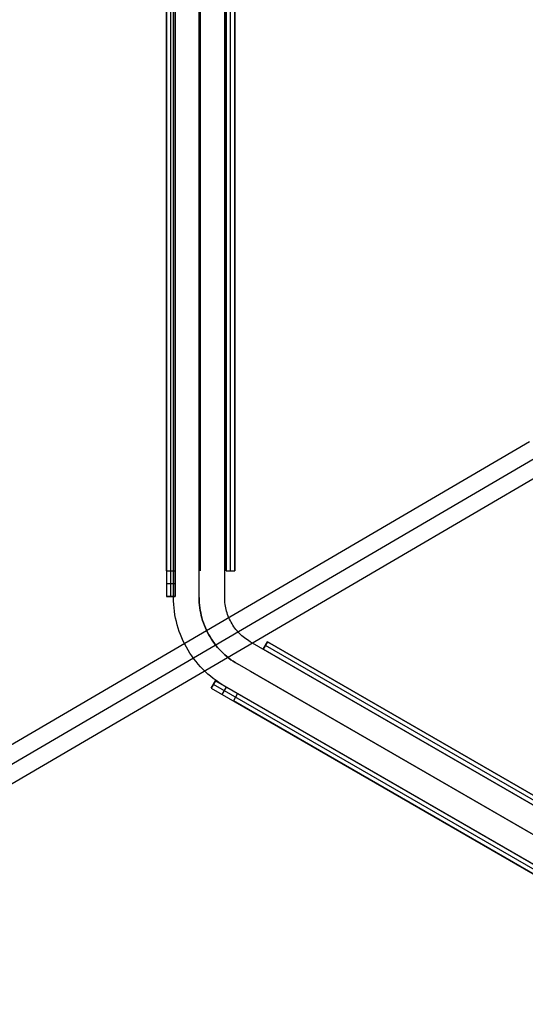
# Model space of a CAD drawing. Header units: millimetres. Extents: x -356 to 356, y -410 to 410.
# Tile 18 of 126: x -93 to -64, y -69 to -11. Entities that reach past the tile are written whole.
import ezdxf

# ---------------------------------------------------------------- set-up
doc = ezdxf.new("R2010")
doc.units = ezdxf.units.MM
doc.header["$MEASUREMENT"] = 0
doc.layers.add('1', color=7, linetype='Continuous')

msp = doc.modelspace()

# ---------------------------------------------------------------- linework, layer by layer
at = {"layer": '1', "color": 252}
for points in [[(-84.775, 45.743), (-84.775, -45.257)], [(-84.775, 45.743), (-84.775, -45.257)], [(-84.525, -45.257), (-84.525, 45.743)], [(-84.275, -45.257), (-84.275, 45.743)], [(-84.275, 45.743), (-84.275, -45.257)], [(-84.362, -45.317), (-84.362, 45.27)], [(-82.862, -45.317), (-82.862, 45.27)], [(-82.862, -45.317), (-82.862, 45.27)], [(-81.362, -45.317), (-81.362, 45.27)], [(-84.775, -43.757), (-84.775, 44.243)], [(-84.275, -43.757), (-84.275, 44.243)], [(-82.775, -43.757), (-82.775, 44.243)], [(-82.775, -43.757), (-82.775, 44.243)], [(-81.275, -43.757), (-81.275, 44.243)], [(-81.275, 44.243), (-81.275, -43.757)], [(-81.275, -43.757), (-81.275, 44.243)], [(-81.025, -43.757), (-81.025, 44.243)], [(-80.775, 44.243), (-80.775, -43.757)], [(-80.775, 44.243), (-80.775, -43.757)], [(-80.775, -43.757), (-80.775, 44.243)], [(-84.775, -43.757), (-84.275, -43.757)], [(-81.275, -43.757), (-80.775, -43.757)], [(-81.275, -43.757), (-80.775, -43.757)], [(-84.775, -44.507), (-84.275, -44.507)], [(-84.775, -45.257), (-84.275, -45.257)], [(-84.775, -45.257), (-84.275, -45.257)], [(-84.275, -45.257), (-84.775, -45.257)], [(-81.362, -50.513), (-81.536, -50.408), (-81.706, -50.298), (-81.873, -50.183), (-82.035, -50.061), (-82.193, -49.935), (-82.347, -49.802), (-82.496, -49.665), (-82.641, -49.523), (-82.78, -49.376), (-82.915, -49.225), (-83.044, -49.069), (-83.168, -48.909), (-83.287, -48.744), (-83.4, -48.576), (-83.507, -48.404), (-83.608, -48.228), (-83.704, -48.05), (-83.793, -47.868), (-83.876, -47.683), (-83.953, -47.495), (-84.023, -47.305), (-84.087, -47.113), (-84.145, -46.918), (-84.195, -46.722), (-84.24, -46.524), (-84.277, -46.325), (-84.308, -46.125), (-84.332, -45.924), (-84.349, -45.722), (-84.359, -45.519), (-84.362, -45.317)], [(-80.612, -49.214), (-80.743, -49.136), (-80.87, -49.053), (-80.995, -48.966), (-81.117, -48.875), (-81.235, -48.78), (-81.351, -48.681), (-81.463, -48.578), (-81.571, -48.472), (-81.676, -48.361), (-81.777, -48.248), (-81.874, -48.131), (-81.967, -48.011), (-82.056, -47.887), (-82.141, -47.761), (-82.221, -47.632), (-82.297, -47.5), (-82.368, -47.366), (-82.435, -47.23), (-82.498, -47.091), (-82.555, -46.951), (-82.608, -46.808), (-82.656, -46.664), (-82.699, -46.518), (-82.737, -46.371), (-82.77, -46.222), (-82.798, -46.073), (-82.821, -45.923), (-82.839, -45.772), (-82.852, -45.62), (-82.86, -45.469), (-82.862, -45.317)], [(-80.612, -49.214), (-80.743, -49.136), (-80.87, -49.053), (-80.995, -48.966), (-81.117, -48.875), (-81.235, -48.78), (-81.351, -48.681), (-81.463, -48.578), (-81.571, -48.472), (-81.676, -48.361), (-81.777, -48.248), (-81.874, -48.131), (-81.967, -48.011), (-82.056, -47.887), (-82.141, -47.761), (-82.221, -47.632), (-82.297, -47.5), (-82.368, -47.366), (-82.435, -47.23), (-82.498, -47.091), (-82.555, -46.951), (-82.608, -46.808), (-82.656, -46.664), (-82.699, -46.518), (-82.737, -46.371), (-82.77, -46.222), (-82.798, -46.073), (-82.821, -45.923), (-82.839, -45.772), (-82.852, -45.62), (-82.86, -45.469), (-82.862, -45.317)], [(-79.862, -47.915), (-79.949, -47.863), (-80.034, -47.807), (-80.118, -47.75), (-80.199, -47.689), (-80.278, -47.626), (-80.355, -47.56), (-80.429, -47.491), (-80.502, -47.42), (-80.571, -47.346), (-80.639, -47.271), (-80.703, -47.193), (-80.765, -47.113), (-80.825, -47.03), (-80.881, -46.946), (-80.935, -46.86), (-80.985, -46.773), (-81.033, -46.683), (-81.078, -46.592), (-81.119, -46.5), (-81.158, -46.406), (-81.193, -46.311), (-81.225, -46.215), (-81.253, -46.118), (-81.279, -46.019), (-81.301, -45.921), (-81.32, -45.821), (-81.335, -45.721), (-81.347, -45.62), (-81.356, -45.519), (-81.361, -45.418), (-81.362, -45.317)], [(-1.412, -93.208), (-79.862, -47.915)], [(-79.105, -48.352), (-78.855, -47.919)], [(-78.855, -47.919), (-79.105, -48.352)], [(-2.894, -92.352), (-79.105, -48.352)], [(-79.105, -48.352), (-2.894, -92.352)], [(-2.894, -92.352), (-79.105, -48.352)], [(-2.769, -92.136), (-78.98, -48.136)], [(-78.855, -47.919), (-2.644, -91.919)], [(-2.644, -91.919), (-78.855, -47.919)], [(-2.644, -91.919), (-78.855, -47.919)], [(-2.644, -91.919), (-78.855, -47.919)], [(-2.162, -94.507), (-80.612, -49.214)], [(-2.162, -94.507), (-80.612, -49.214)], [(-81.904, -50.2), (-82.154, -50.633)], [(-82.154, -50.633), (-81.904, -50.2)], [(-82.154, -50.633), (-81.904, -50.2)], [(-3.095, -95.7), (-81.904, -50.2)], [(-81.904, -50.2), (-3.095, -95.7)], [(-3.644, -93.651), (-79.855, -49.651)], [(-3.644, -93.651), (-79.855, -49.651)], [(-82.154, -50.633), (-3.345, -96.133)], [(-82.154, -50.633), (-3.345, -96.133)], [(-3.22, -95.917), (-82.029, -50.417)], [(-81.504, -51.008), (-81.254, -50.575)], [(-2.912, -95.806), (-81.362, -50.513)], [(-80.605, -50.95), (-80.855, -51.383)], [(-4.394, -94.95), (-80.605, -50.95)], [(-4.644, -95.383), (-80.855, -51.383)]]:
    msp.add_lwpolyline(points, dxfattribs=at)
at = {"layer": '1', "color": 252, "extrusion": (-0.116707, -0.06831, 0.990814)}
for points in [[(-0.871, -455.333), (-0.871, -73.759)], [(0.129, -455.333), (0.129, -73.759)], [(0.129, -455.333), (0.129, -73.759)], [(1.129, -455.333), (1.129, -73.759)]]:
    msp.add_lwpolyline(points, dxfattribs=at)
at = {"layer": '1', "color": 252, "extrusion": (-0.313795, 0.91351, 0.258907)}
for points in [[(58.176, -508.375), (92.516, -482.493)], [(58.778, -509.174), (93.118, -483.291)], [(57.575, -507.576), (91.914, -481.694)], [(58.176, -508.375), (92.516, -482.493)]]:
    msp.add_lwpolyline(points, dxfattribs=at)
at = {"layer": '1', "color": 252, "extrusion": (0.704628, 0.406817, -0.581376)}
for points in [[(-2.009, -466.899), (-2.042, -466.909), (-2.075, -466.919), (-2.109, -466.927), (-2.143, -466.934), (-2.177, -466.94), (-2.212, -466.944), (-2.246, -466.948), (-2.281, -466.95), (-2.316, -466.951), (-2.35, -466.951), (-2.385, -466.949), (-2.42, -466.946), (-2.454, -466.943), (-2.488, -466.938), (-2.523, -466.931), (-2.557, -466.924), (-2.59, -466.916), (-2.623, -466.906), (-2.656, -466.895), (-2.689, -466.883), (-2.721, -466.87), (-2.753, -466.856), (-2.784, -466.84), (-2.815, -466.824), (-2.845, -466.806), (-2.874, -466.788), (-2.903, -466.768), (-2.931, -466.748), (-2.958, -466.727), (-2.985, -466.704), (-3.01, -466.681), (-3.035, -466.657), (-3.059, -466.632), (-3.083, -466.606), (-3.105, -466.579), (-3.126, -466.552), (-3.147, -466.524), (-3.166, -466.495), (-3.184, -466.466), (-3.202, -466.436), (-3.218, -466.405), (-3.233, -466.374), (-3.247, -466.342), (-3.26, -466.31), (-3.272, -466.277), (-3.283, -466.244), (-3.293, -466.211), (-3.301, -466.177), (-3.308, -466.143), (-3.314, -466.109), (-3.319, -466.075), (-3.323, -466.04), (-3.326, -466.006), (-3.327, -465.971), (-3.327, -465.936), (-3.326, -465.901), (-3.323, -465.867), (-3.32, -465.832), (-3.315, -465.798), (-3.309, -465.764), (-3.302, -465.73), (-3.294, -465.696), (-3.285, -465.663), (-3.274, -465.63), (-3.262, -465.597), (-3.249, -465.565), (-3.235, -465.533), (-3.22, -465.502), (-3.204, -465.471), (-3.187, -465.441), (-3.169, -465.411), (-3.15, -465.382), (-3.129, -465.354), (-3.108, -465.327), (-3.086, -465.3), (-3.063, -465.274), (-3.039, -465.249), (-3.014, -465.224), (-2.989, -465.201), (-2.962, -465.178), (-2.935, -465.157), (-2.907, -465.136), (-2.879, -465.117), (-2.849, -465.098), (-2.819, -465.08), (-2.789, -465.064), (-2.758, -465.048), (-2.726, -465.034), (-2.694, -465.021), (-2.662, -465.008), (-2.629, -464.997), (-2.595, -464.987), (-2.562, -464.979), (-2.528, -464.971), (-2.494, -464.965), (-2.46, -464.96), (-2.425, -464.956), (-2.39, -464.953), (-2.356, -464.951), (-2.321, -464.951), (-2.286, -464.952), (-2.252, -464.954), (-2.217, -464.957), (-2.183, -464.961), (-2.148, -464.967), (-2.114, -464.974), (-2.081, -464.982), (-2.047, -464.991), (-2.014, -465.001), (-1.981, -465.012), (-1.949, -465.025), (-1.917, -465.039), (-1.886, -465.053), (-1.855, -465.069), (-1.824, -465.086), (-1.795, -465.104), (-1.766, -465.123), (-1.737, -465.143), (-1.71, -465.164), (-1.683, -465.186), (-1.656, -465.209), (-1.631, -465.233), (-1.607, -465.257), (-1.583, -465.283), (-1.56, -465.309), (-1.538, -465.336), (-1.518, -465.364), (-1.498, -465.392), (-1.479, -465.421), (-1.461, -465.451), (-1.444, -465.481), (-1.428, -465.512), (-1.414, -465.544), (-1.4, -465.576), (-1.388, -465.608), (-1.376, -465.641), (-1.366, -465.674), (-1.357, -465.708), (-1.349, -465.741), (-1.343, -465.775), (-1.337, -465.81), (-1.333, -465.844), (-1.33, -465.879), (-1.328, -465.913), (-1.327, -465.948), (-1.328, -465.983), (-1.329, -466.017), (-1.332, -466.052), (-1.336, -466.086), (-1.342, -466.121), (-1.348, -466.155), (-1.356, -466.189), (-1.365, -466.222), (-1.375, -466.256), (-1.386, -466.288), (-1.398, -466.321), (-1.411, -466.353), (-1.426, -466.384), (-1.442, -466.415), (-1.458, -466.446), (-1.476, -466.476), (-1.495, -466.505), (-1.514, -466.534), (-1.535, -466.561), (-1.557, -466.588), (-1.579, -466.615), (-1.603, -466.64), (-1.627, -466.665), (-1.652, -466.689), (-1.678, -466.712), (-1.705, -466.734), (-1.733, -466.755), (-1.761, -466.775), (-1.79, -466.794), (-1.82, -466.813), (-1.85, -466.83), (-1.881, -466.846), (-1.912, -466.861), (-1.944, -466.874), (-1.976, -466.887), (-2.009, -466.899)], [(-2.009, -466.899), (-1.976, -466.887), (-1.944, -466.874), (-1.912, -466.861), (-1.881, -466.846), (-1.85, -466.83), (-1.82, -466.813), (-1.791, -466.795), (-1.762, -466.776), (-1.733, -466.756), (-1.706, -466.734), (-1.679, -466.712), (-1.653, -466.69), (-1.628, -466.666), (-1.604, -466.641), (-1.58, -466.616), (-1.558, -466.589), (-1.536, -466.562), (-1.515, -466.535), (-1.495, -466.506), (-1.477, -466.477), (-1.459, -466.447), (-1.442, -466.417), (-1.427, -466.386), (-1.412, -466.355), (-1.399, -466.323), (-1.386, -466.29), (-1.375, -466.257), (-1.365, -466.224), (-1.356, -466.191), (-1.349, -466.157), (-1.342, -466.123), (-1.337, -466.089), (-1.332, -466.055), (-1.329, -466.02), (-1.328, -465.985), (-1.327, -465.951), (-1.328, -465.916), (-1.329, -465.882), (-1.332, -465.847), (-1.337, -465.813), (-1.342, -465.778), (-1.349, -465.744), (-1.356, -465.711), (-1.365, -465.677), (-1.375, -465.644), (-1.386, -465.611), (-1.399, -465.579), (-1.412, -465.547), (-1.427, -465.516), (-1.442, -465.485), (-1.459, -465.454), (-1.477, -465.425), (-1.495, -465.395), (-1.515, -465.367), (-1.536, -465.339), (-1.558, -465.312), (-1.58, -465.286), (-1.604, -465.26), (-1.628, -465.236), (-1.653, -465.212), (-1.679, -465.189), (-1.706, -465.167), (-1.733, -465.146), (-1.762, -465.126), (-1.791, -465.107), (-1.82, -465.089), (-1.85, -465.072), (-1.881, -465.056), (-1.912, -465.041), (-1.944, -465.027), (-1.976, -465.014), (-2.009, -465.003)], [(-2.009, -465.003), (-2.03, -464.996), (-2.051, -464.99), (-2.073, -464.984), (-2.095, -464.978), (-2.118, -464.973), (-2.14, -464.968), (-2.163, -464.964), (-2.187, -464.961), (-2.21, -464.958), (-2.234, -464.955), (-2.258, -464.953), (-2.282, -464.952), (-2.306, -464.951), (-2.331, -464.951), (-2.355, -464.951), (-2.38, -464.952), (-2.405, -464.954), (-2.43, -464.956), (-2.455, -464.959), (-2.48, -464.963), (-2.505, -464.967), (-2.53, -464.972), (-2.555, -464.977), (-2.579, -464.983), (-2.604, -464.99), (-2.629, -464.997), (-2.653, -465.005), (-2.678, -465.014), (-2.702, -465.024), (-2.725, -465.034), (-2.749, -465.044), (-2.772, -465.055), (-2.795, -465.067), (-2.818, -465.08), (-2.84, -465.093), (-2.862, -465.106), (-2.884, -465.12), (-2.905, -465.135), (-2.926, -465.15), (-2.946, -465.166), (-2.966, -465.182), (-2.986, -465.198), (-3.005, -465.215), (-3.023, -465.233), (-3.041, -465.25), (-3.058, -465.269), (-3.075, -465.287), (-3.091, -465.306), (-3.107, -465.325), (-3.122, -465.344), (-3.137, -465.364), (-3.151, -465.384), (-3.164, -465.404), (-3.177, -465.424), (-3.19, -465.445), (-3.201, -465.465), (-3.212, -465.486), (-3.223, -465.507), (-3.233, -465.528), (-3.243, -465.549), (-3.252, -465.57), (-3.26, -465.591), (-3.268, -465.612), (-3.275, -465.633), (-3.282, -465.654), (-3.288, -465.675), (-3.294, -465.697), (-3.3, -465.719), (-3.305, -465.741), (-3.309, -465.764), (-3.314, -465.787), (-3.317, -465.81), (-3.32, -465.834), (-3.323, -465.858), (-3.325, -465.882), (-3.326, -465.906), (-3.327, -465.93), (-3.327, -465.955), (-3.327, -465.979), (-3.326, -466.004), (-3.324, -466.029), (-3.322, -466.054), (-3.319, -466.079), (-3.315, -466.104), (-3.311, -466.129), (-3.306, -466.153), (-3.301, -466.178), (-3.295, -466.203), (-3.288, -466.228), (-3.28, -466.253), (-3.272, -466.277), (-3.264, -466.301), (-3.254, -466.325), (-3.244, -466.349), (-3.234, -466.373), (-3.222, -466.396), (-3.211, -466.419), (-3.198, -466.442), (-3.185, -466.464), (-3.172, -466.486), (-3.158, -466.508), (-3.143, -466.529), (-3.128, -466.55), (-3.112, -466.57), (-3.096, -466.59), (-3.079, -466.609), (-3.062, -466.628), (-3.045, -466.647), (-3.027, -466.665), (-3.009, -466.682), (-2.991, -466.699), (-2.972, -466.715), (-2.953, -466.731), (-2.933, -466.746), (-2.914, -466.761), (-2.894, -466.775), (-2.874, -466.788), (-2.853, -466.801), (-2.833, -466.813), (-2.812, -466.825), (-2.792, -466.836), (-2.771, -466.847), (-2.75, -466.857), (-2.729, -466.866), (-2.708, -466.875), (-2.687, -466.884), (-2.666, -466.892), (-2.645, -466.899)], [(-2.645, -466.899), (-2.628, -466.905), (-2.61, -466.91), (-2.592, -466.915), (-2.574, -466.92), (-2.555, -466.924), (-2.536, -466.929), (-2.517, -466.932), (-2.498, -466.936), (-2.479, -466.939), (-2.46, -466.942), (-2.44, -466.944), (-2.42, -466.946), (-2.4, -466.948), (-2.38, -466.949), (-2.36, -466.95), (-2.34, -466.951), (-2.319, -466.951), (-2.299, -466.95), (-2.278, -466.95), (-2.257, -466.948), (-2.237, -466.947), (-2.216, -466.945), (-2.195, -466.942), (-2.174, -466.939), (-2.153, -466.936), (-2.133, -466.932), (-2.112, -466.927), (-2.091, -466.923), (-2.07, -466.917), (-2.05, -466.912), (-2.029, -466.905), (-2.009, -466.899)]]:
    msp.add_lwpolyline(points, dxfattribs=at)
at = {"layer": '1', "color": 252, "extrusion": (1, 0, 0)}
for points in [[(-45.257, -506.5), (-43.757, -505)], [(-43.757, -505), (-45.257, -506.5)], [(-45.257, -506.5), (-43.757, -505)], [(-43.757, -503), (-43.757, -503.5)], [(-43.757, -505), (-43.757, -510)], [(-43.757, -510), (-43.757, -505)], [(-45.257, -578.5), (-45.257, -506.5)], [(-45.257, -506.5), (-45.257, -578.5)], [(-45.257, -506.5), (-45.257, -578.5)], [(-48.352, -505), (-48.352, -510)], [(-47.919, -510), (-47.919, -505)], [(-50.2, -578.5), (-50.2, -506.5)], [(-49.651, -503.5), (-49.651, -503)], [(-50.633, -506.5), (-50.633, -578.5)], [(-50.417, -578.5), (-50.417, -506.5)]]:
    msp.add_lwpolyline(points, dxfattribs=at)
at = {"layer": '1', "color": 252, "extrusion": (0, 1, 0)}
for points in [[(80.775, -505), (80.775, -504.956), (80.777, -504.911), (80.779, -504.866), (80.783, -504.82), (80.787, -504.775), (80.793, -504.729), (80.8, -504.682), (80.808, -504.636), (80.817, -504.59), (80.828, -504.543), (80.839, -504.496), (80.852, -504.45), (80.866, -504.403), (80.881, -504.357), (80.898, -504.31), (80.915, -504.264), (80.934, -504.218), (80.954, -504.172), (80.976, -504.127), (80.998, -504.081), (81.022, -504.037), (81.047, -503.992), (81.073, -503.949), (81.101, -503.906), (81.129, -503.863), (81.159, -503.821), (81.19, -503.78), (81.222, -503.739), (81.255, -503.7), (81.289, -503.661), (81.324, -503.623), (81.361, -503.586), (81.398, -503.55), (81.436, -503.515), (81.474, -503.48), (81.514, -503.447), (81.555, -503.415), (81.596, -503.384), (81.638, -503.355), (81.68, -503.326), (81.724, -503.299), (81.767, -503.272), (81.811, -503.247), (81.856, -503.223), (81.901, -503.201), (81.947, -503.179), (81.993, -503.159), (82.039, -503.14), (82.085, -503.123), (82.131, -503.106), (82.178, -503.091), (82.224, -503.077), (82.271, -503.064), (82.318, -503.053), (82.364, -503.043), (82.411, -503.033), (82.457, -503.025), (82.503, -503.018), (82.549, -503.013), (82.595, -503.008), (82.64, -503.005), (82.686, -503.002), (82.73, -503), (82.775, -503), (82.819, -503), (82.864, -503.002), (82.909, -503.005), (82.954, -503.008), (83, -503.013), (83.046, -503.018), (83.092, -503.025), (83.139, -503.033), (83.185, -503.043), (83.232, -503.053), (83.278, -503.064), (83.325, -503.077), (83.372, -503.091), (83.418, -503.106), (83.465, -503.123), (83.511, -503.14), (83.557, -503.159), (83.603, -503.179), (83.648, -503.201), (83.693, -503.223), (83.738, -503.247), (83.782, -503.272), (83.826, -503.299), (83.869, -503.326), (83.912, -503.355), (83.954, -503.384), (83.995, -503.415), (84.035, -503.447), (84.075, -503.48), (84.114, -503.515), (84.152, -503.55), (84.189, -503.586), (84.225, -503.623), (84.26, -503.661), (84.294, -503.7), (84.327, -503.739), (84.359, -503.78), (84.39, -503.821), (84.42, -503.863), (84.449, -503.906), (84.476, -503.949), (84.502, -503.992), (84.527, -504.037), (84.551, -504.081), (84.574, -504.127), (84.595, -504.172), (84.615, -504.218), (84.634, -504.264), (84.652, -504.31), (84.668, -504.357), (84.684, -504.403), (84.698, -504.45), (84.71, -504.496), (84.722, -504.543), (84.732, -504.59), (84.741, -504.636), (84.749, -504.682), (84.756, -504.729), (84.762, -504.775), (84.767, -504.82), (84.77, -504.866), (84.773, -504.911), (84.774, -504.956), (84.775, -505)], [(84.275, -505), (84.274, -504.967), (84.273, -504.933), (84.271, -504.899), (84.269, -504.865), (84.265, -504.831), (84.261, -504.796), (84.256, -504.762), (84.25, -504.727), (84.243, -504.692), (84.235, -504.657), (84.226, -504.622), (84.217, -504.587), (84.206, -504.552), (84.195, -504.517), (84.183, -504.483), (84.169, -504.448), (84.155, -504.413), (84.14, -504.379), (84.124, -504.345), (84.107, -504.311), (84.089, -504.278), (84.071, -504.244), (84.051, -504.212), (84.03, -504.179), (84.009, -504.147), (83.986, -504.116), (83.963, -504.085), (83.939, -504.055), (83.914, -504.025), (83.889, -503.996), (83.863, -503.967), (83.835, -503.939), (83.808, -503.912), (83.779, -503.886), (83.75, -503.86), (83.72, -503.835), (83.69, -503.811), (83.659, -503.788), (83.627, -503.766), (83.596, -503.745), (83.563, -503.724), (83.53, -503.704), (83.497, -503.685), (83.464, -503.668), (83.43, -503.651), (83.396, -503.635), (83.361, -503.619), (83.327, -503.605), (83.292, -503.592), (83.257, -503.58), (83.222, -503.568), (83.187, -503.558), (83.152, -503.548), (83.118, -503.54), (83.083, -503.532), (83.048, -503.525), (83.013, -503.519), (82.978, -503.514), (82.944, -503.51), (82.91, -503.506), (82.875, -503.503), (82.842, -503.501), (82.808, -503.5), (82.775, -503.5), (82.741, -503.5), (82.708, -503.501), (82.674, -503.503), (82.64, -503.506), (82.606, -503.51), (82.571, -503.514), (82.537, -503.519), (82.502, -503.525), (82.467, -503.532), (82.432, -503.54), (82.397, -503.548), (82.362, -503.558), (82.327, -503.568), (82.292, -503.58), (82.257, -503.592), (82.223, -503.605), (82.188, -503.619), (82.154, -503.635), (82.12, -503.651), (82.086, -503.668), (82.052, -503.685), (82.019, -503.704), (81.986, -503.724), (81.954, -503.745), (81.922, -503.766), (81.891, -503.788), (81.86, -503.811), (81.829, -503.835), (81.8, -503.86), (81.77, -503.886), (81.742, -503.912), (81.714, -503.939), (81.687, -503.967), (81.661, -503.996), (81.635, -504.025), (81.61, -504.055), (81.586, -504.085), (81.563, -504.116), (81.541, -504.147), (81.519, -504.179), (81.499, -504.212), (81.479, -504.244), (81.46, -504.278), (81.442, -504.311), (81.425, -504.345), (81.409, -504.379), (81.394, -504.413), (81.38, -504.448), (81.367, -504.483), (81.355, -504.517), (81.343, -504.552), (81.333, -504.587), (81.323, -504.622), (81.314, -504.657), (81.307, -504.692), (81.3, -504.727), (81.294, -504.762), (81.289, -504.796), (81.284, -504.831), (81.281, -504.865), (81.278, -504.899), (81.276, -504.933), (81.275, -504.967), (81.275, -505)], [(84.362, -505), (84.361, -504.948), (84.359, -504.897), (84.354, -504.845), (84.348, -504.794), (84.34, -504.742), (84.33, -504.692), (84.319, -504.641), (84.306, -504.591), (84.291, -504.541), (84.274, -504.492), (84.256, -504.444), (84.235, -504.396), (84.214, -504.349), (84.191, -504.303), (84.166, -504.257), (84.139, -504.213), (84.111, -504.169), (84.082, -504.127), (84.051, -504.085), (84.019, -504.045), (83.985, -504.005), (83.95, -503.967), (83.914, -503.93), (83.876, -503.895), (83.838, -503.86), (83.798, -503.827), (83.757, -503.796), (83.714, -503.766), (83.671, -503.737), (83.627, -503.71), (83.582, -503.684), (83.536, -503.66), (83.49, -503.638), (83.442, -503.617), (83.394, -503.597), (83.346, -503.58), (83.296, -503.564), (83.246, -503.55), (83.196, -503.538), (83.145, -503.527), (83.094, -503.518), (83.043, -503.511), (82.992, -503.506), (82.94, -503.502), (82.888, -503.5), (82.836, -503.5), (82.785, -503.502), (82.733, -503.506), (82.682, -503.511), (82.63, -503.518), (82.579, -503.527), (82.529, -503.538), (82.478, -503.55), (82.428, -503.564), (82.379, -503.58), (82.33, -503.597), (82.282, -503.617), (82.235, -503.638), (82.188, -503.66), (82.142, -503.684), (82.097, -503.71), (82.053, -503.737), (82.01, -503.766), (81.968, -503.796), (81.927, -503.827), (81.887, -503.86), (81.848, -503.895), (81.811, -503.93), (81.775, -503.967), (81.74, -504.005), (81.706, -504.045), (81.674, -504.085), (81.643, -504.127), (81.613, -504.169), (81.585, -504.213), (81.559, -504.257), (81.534, -504.303), (81.511, -504.349), (81.489, -504.396), (81.469, -504.444), (81.451, -504.492), (81.434, -504.541), (81.419, -504.591), (81.406, -504.641), (81.394, -504.692), (81.385, -504.742), (81.377, -504.794), (81.37, -504.845), (81.366, -504.897), (81.363, -504.948), (81.362, -505)], [(81.362, -505), (81.363, -505.052), (81.366, -505.103), (81.37, -505.155), (81.377, -505.206), (81.385, -505.258), (81.394, -505.308), (81.406, -505.359), (81.419, -505.409), (81.434, -505.459), (81.451, -505.508), (81.469, -505.556), (81.489, -505.604), (81.511, -505.651), (81.534, -505.697), (81.559, -505.743), (81.585, -505.787), (81.613, -505.831), (81.643, -505.873), (81.674, -505.915), (81.706, -505.955), (81.74, -505.995), (81.775, -506.033), (81.811, -506.07), (81.848, -506.105), (81.887, -506.14), (81.927, -506.173), (81.968, -506.204), (82.01, -506.234), (82.053, -506.263), (82.097, -506.29), (82.142, -506.316), (82.188, -506.34), (82.235, -506.362), (82.282, -506.383), (82.33, -506.403), (82.379, -506.42), (82.428, -506.436), (82.478, -506.45), (82.529, -506.462), (82.579, -506.473), (82.63, -506.482), (82.682, -506.489), (82.733, -506.494), (82.785, -506.498), (82.836, -506.5), (82.888, -506.5), (82.94, -506.498), (82.992, -506.494), (83.043, -506.489), (83.094, -506.482), (83.145, -506.473), (83.196, -506.462), (83.246, -506.45), (83.296, -506.436), (83.346, -506.42), (83.394, -506.403), (83.442, -506.383), (83.49, -506.362), (83.536, -506.34), (83.582, -506.316), (83.627, -506.29), (83.671, -506.263), (83.714, -506.234), (83.757, -506.204), (83.798, -506.173), (83.838, -506.14), (83.876, -506.105), (83.914, -506.07), (83.95, -506.033), (83.985, -505.995), (84.019, -505.955), (84.051, -505.915), (84.082, -505.873), (84.111, -505.831), (84.139, -505.787), (84.166, -505.743), (84.191, -505.697), (84.214, -505.651), (84.235, -505.604), (84.256, -505.556), (84.274, -505.508), (84.291, -505.459), (84.306, -505.409), (84.319, -505.359), (84.33, -505.308), (84.34, -505.258), (84.348, -505.206), (84.354, -505.155), (84.359, -505.103), (84.361, -505.052), (84.362, -505)]]:
    msp.add_lwpolyline(points, dxfattribs=at)
at = {"layer": '1', "color": 80}
msp.add_lwpolyline([(-82.862, -45.317), (-82.86, -45.469), (-82.852, -45.62), (-82.839, -45.772), (-82.821, -45.923), (-82.798, -46.073), (-82.77, -46.222), (-82.737, -46.371), (-82.699, -46.518), (-82.656, -46.664), (-82.608, -46.808), (-82.555, -46.951), (-82.498, -47.091), (-82.435, -47.23), (-82.368, -47.366), (-82.297, -47.5), (-82.221, -47.632), (-82.141, -47.761), (-82.056, -47.887), (-81.967, -48.011), (-81.874, -48.131), (-81.777, -48.248), (-81.676, -48.361), (-81.571, -48.472), (-81.463, -48.578), (-81.351, -48.681), (-81.235, -48.78), (-81.117, -48.875), (-80.995, -48.966), (-80.87, -49.053), (-80.743, -49.136), (-80.612, -49.214)], dxfattribs=at)
at = {"layer": '1', "color": 252, "extrusion": (-0.356471, 0.902376, 0.242168)}
for points in [[(93.347, -486.043), (135.379, -460.276)], [(93.869, -486.895), (135.902, -461.128)], [(92.824, -485.19), (134.857, -459.423)], [(93.347, -486.043), (135.379, -460.276)]]:
    msp.add_lwpolyline(points, dxfattribs=at)
at = {"layer": '1', "color": 252, "extrusion": (0.746425, 0.430949, -0.507082)}
for points in [[(-2.046, -482.327), (-2.013, -482.337), (-1.98, -482.349), (-1.948, -482.362), (-1.916, -482.375), (-1.884, -482.39), (-1.853, -482.406), (-1.823, -482.423), (-1.793, -482.441), (-1.764, -482.46), (-1.736, -482.48), (-1.708, -482.501), (-1.681, -482.523), (-1.655, -482.546), (-1.63, -482.57), (-1.605, -482.594), (-1.582, -482.62), (-1.559, -482.646), (-1.537, -482.673), (-1.516, -482.701), (-1.497, -482.73), (-1.478, -482.759), (-1.46, -482.789), (-1.443, -482.819), (-1.427, -482.85), (-1.413, -482.882), (-1.399, -482.914), (-1.387, -482.946), (-1.376, -482.979), (-1.365, -483.012), (-1.356, -483.046), (-1.349, -483.08), (-1.342, -483.114), (-1.337, -483.148), (-1.332, -483.183), (-1.329, -483.217), (-1.328, -483.252), (-1.327, -483.287), (-1.328, -483.322), (-1.329, -483.356), (-1.332, -483.391), (-1.337, -483.425), (-1.342, -483.46), (-1.349, -483.494), (-1.356, -483.528), (-1.365, -483.561), (-1.376, -483.594), (-1.387, -483.627), (-1.399, -483.66), (-1.413, -483.692), (-1.427, -483.723), (-1.443, -483.754), (-1.46, -483.785), (-1.478, -483.815), (-1.497, -483.844), (-1.516, -483.872), (-1.537, -483.9), (-1.559, -483.927), (-1.582, -483.954), (-1.605, -483.979), (-1.63, -484.004), (-1.655, -484.027), (-1.681, -484.05), (-1.708, -484.072), (-1.736, -484.093), (-1.764, -484.113), (-1.793, -484.133), (-1.823, -484.151), (-1.853, -484.168), (-1.884, -484.183), (-1.916, -484.198), (-1.948, -484.212), (-1.98, -484.225), (-2.013, -484.236), (-2.046, -484.246)], [(-2.046, -482.327), (-2.067, -482.321), (-2.089, -482.315), (-2.111, -482.31), (-2.133, -482.306), (-2.156, -482.301), (-2.179, -482.298), (-2.202, -482.295), (-2.225, -482.292), (-2.249, -482.29), (-2.273, -482.288), (-2.297, -482.287), (-2.321, -482.287), (-2.345, -482.287), (-2.37, -482.288), (-2.394, -482.289), (-2.419, -482.291), (-2.444, -482.294), (-2.469, -482.297), (-2.493, -482.301), (-2.518, -482.305), (-2.543, -482.31), (-2.568, -482.316), (-2.592, -482.323), (-2.617, -482.33), (-2.641, -482.337), (-2.666, -482.346), (-2.69, -482.355), (-2.714, -482.365), (-2.737, -482.375), (-2.761, -482.386), (-2.784, -482.397), (-2.807, -482.409), (-2.83, -482.422), (-2.852, -482.435), (-2.874, -482.449), (-2.895, -482.464), (-2.916, -482.479), (-2.937, -482.494), (-2.957, -482.51), (-2.977, -482.526), (-2.996, -482.543), (-3.015, -482.561), (-3.033, -482.578), (-3.05, -482.596), (-3.068, -482.615), (-3.084, -482.634), (-3.1, -482.653), (-3.116, -482.672), (-3.131, -482.692), (-3.145, -482.712), (-3.159, -482.732), (-3.172, -482.753), (-3.185, -482.773), (-3.197, -482.794), (-3.209, -482.815), (-3.22, -482.836), (-3.23, -482.857), (-3.24, -482.878), (-3.249, -482.899), (-3.258, -482.921), (-3.266, -482.942), (-3.273, -482.963), (-3.28, -482.985), (-3.287, -483.006), (-3.293, -483.027), (-3.298, -483.049), (-3.303, -483.071), (-3.308, -483.093), (-3.312, -483.116), (-3.316, -483.139), (-3.319, -483.162), (-3.322, -483.185), (-3.324, -483.209), (-3.326, -483.233), (-3.327, -483.257), (-3.327, -483.281), (-3.327, -483.305), (-3.326, -483.33), (-3.325, -483.354), (-3.323, -483.379), (-3.32, -483.404), (-3.317, -483.428), (-3.313, -483.453), (-3.309, -483.478), (-3.303, -483.503), (-3.298, -483.528), (-3.291, -483.552), (-3.284, -483.577), (-3.276, -483.601), (-3.268, -483.626), (-3.259, -483.65), (-3.249, -483.674), (-3.239, -483.697), (-3.228, -483.721), (-3.216, -483.744), (-3.204, -483.767), (-3.192, -483.789), (-3.178, -483.811), (-3.164, -483.833), (-3.15, -483.855), (-3.135, -483.876), (-3.12, -483.896), (-3.104, -483.917), (-3.087, -483.936), (-3.07, -483.956), (-3.053, -483.974), (-3.035, -483.993), (-3.017, -484.01), (-2.999, -484.027), (-2.98, -484.044), (-2.961, -484.06), (-2.942, -484.076), (-2.922, -484.091), (-2.902, -484.105), (-2.882, -484.119), (-2.861, -484.132), (-2.841, -484.145), (-2.82, -484.157), (-2.799, -484.168), (-2.778, -484.179), (-2.757, -484.19), (-2.736, -484.199), (-2.714, -484.209), (-2.693, -484.217), (-2.672, -484.225), (-2.65, -484.233), (-2.629, -484.24), (-2.608, -484.246)], [(-2.608, -484.246), (-2.576, -484.255), (-2.544, -484.263), (-2.511, -484.27), (-2.477, -484.275), (-2.443, -484.28), (-2.408, -484.283), (-2.391, -484.285), (-2.373, -484.286), (-2.355, -484.286), (-2.338, -484.287), (-2.32, -484.287), (-2.302, -484.286), (-2.283, -484.286), (-2.265, -484.285), (-2.247, -484.284), (-2.229, -484.282), (-2.211, -484.28), (-2.192, -484.278), (-2.174, -484.275), (-2.156, -484.272), (-2.137, -484.269), (-2.119, -484.265), (-2.101, -484.261), (-2.082, -484.256), (-2.064, -484.252), (-2.046, -484.246)]]:
    msp.add_lwpolyline(points, dxfattribs=at)
at = {"layer": '1', "color": 252, "extrusion": (0.866025, -0.5, 0)}
for points in [[(-84.427, -505), (-84.426, -504.948), (-84.423, -504.897), (-84.418, -504.845), (-84.412, -504.794), (-84.404, -504.742), (-84.394, -504.692), (-84.383, -504.641), (-84.37, -504.591), (-84.355, -504.541), (-84.338, -504.492), (-84.32, -504.444), (-84.3, -504.396), (-84.278, -504.349), (-84.255, -504.303), (-84.23, -504.257), (-84.203, -504.213), (-84.176, -504.169), (-84.146, -504.127), (-84.115, -504.085), (-84.083, -504.045), (-84.049, -504.005), (-84.014, -503.967), (-83.978, -503.93), (-83.94, -503.895), (-83.902, -503.86), (-83.862, -503.827), (-83.821, -503.796), (-83.779, -503.766), (-83.736, -503.737), (-83.691, -503.71), (-83.646, -503.684), (-83.601, -503.66), (-83.554, -503.638), (-83.507, -503.617), (-83.458, -503.597), (-83.41, -503.58), (-83.36, -503.564), (-83.311, -503.55), (-83.26, -503.538), (-83.21, -503.527), (-83.159, -503.518), (-83.107, -503.511), (-83.056, -503.506), (-83.004, -503.502), (-82.952, -503.5), (-82.901, -503.5), (-82.849, -503.502), (-82.797, -503.506), (-82.746, -503.511), (-82.694, -503.518), (-82.643, -503.527), (-82.593, -503.538), (-82.542, -503.55), (-82.493, -503.564), (-82.443, -503.58), (-82.395, -503.597), (-82.347, -503.617), (-82.299, -503.638), (-82.252, -503.66), (-82.207, -503.684), (-82.162, -503.71), (-82.118, -503.737), (-82.074, -503.766), (-82.032, -503.796), (-81.991, -503.827), (-81.951, -503.86), (-81.913, -503.895), (-81.875, -503.93), (-81.839, -503.967), (-81.804, -504.005), (-81.77, -504.045), (-81.738, -504.085), (-81.707, -504.127), (-81.678, -504.169), (-81.65, -504.213), (-81.623, -504.257), (-81.598, -504.303), (-81.575, -504.349), (-81.553, -504.396), (-81.533, -504.444), (-81.515, -504.492), (-81.498, -504.541), (-81.483, -504.591), (-81.47, -504.641), (-81.459, -504.692), (-81.449, -504.742), (-81.441, -504.794), (-81.435, -504.845), (-81.43, -504.897), (-81.427, -504.948), (-81.427, -505)], [(-81.427, -505), (-81.427, -505.052), (-81.43, -505.103), (-81.435, -505.155), (-81.441, -505.206), (-81.449, -505.258), (-81.459, -505.308), (-81.47, -505.359), (-81.483, -505.409), (-81.498, -505.459), (-81.515, -505.508), (-81.533, -505.556), (-81.553, -505.604), (-81.575, -505.651), (-81.598, -505.697), (-81.623, -505.743), (-81.65, -505.787), (-81.678, -505.831), (-81.707, -505.873), (-81.738, -505.915), (-81.77, -505.955), (-81.804, -505.995), (-81.839, -506.033), (-81.875, -506.07), (-81.913, -506.105), (-81.951, -506.14), (-81.991, -506.173), (-82.032, -506.204), (-82.074, -506.234), (-82.118, -506.263), (-82.162, -506.29), (-82.207, -506.316), (-82.252, -506.34), (-82.299, -506.362), (-82.347, -506.383), (-82.395, -506.403), (-82.443, -506.42), (-82.493, -506.436), (-82.542, -506.45), (-82.593, -506.462), (-82.643, -506.473), (-82.694, -506.482), (-82.746, -506.489), (-82.797, -506.494), (-82.849, -506.498), (-82.901, -506.5), (-82.952, -506.5), (-83.004, -506.498), (-83.056, -506.494), (-83.107, -506.489), (-83.159, -506.482), (-83.21, -506.473), (-83.26, -506.462), (-83.311, -506.45), (-83.36, -506.436), (-83.41, -506.42), (-83.458, -506.403), (-83.507, -506.383), (-83.554, -506.362), (-83.601, -506.34), (-83.646, -506.316), (-83.691, -506.29), (-83.736, -506.263), (-83.779, -506.234), (-83.821, -506.204), (-83.862, -506.173), (-83.902, -506.14), (-83.94, -506.105), (-83.978, -506.07), (-84.014, -506.033), (-84.049, -505.995), (-84.083, -505.955), (-84.115, -505.915), (-84.146, -505.873), (-84.176, -505.831), (-84.203, -505.787), (-84.23, -505.743), (-84.255, -505.697), (-84.278, -505.651), (-84.3, -505.604), (-84.32, -505.556), (-84.338, -505.508), (-84.355, -505.459), (-84.37, -505.409), (-84.383, -505.359), (-84.394, -505.308), (-84.404, -505.258), (-84.412, -505.206), (-84.418, -505.155), (-84.423, -505.103), (-84.426, -505.052), (-84.427, -505)], [(-80.927, -505), (-80.927, -504.956), (-80.929, -504.911), (-80.931, -504.866), (-80.935, -504.82), (-80.939, -504.775), (-80.945, -504.729), (-80.952, -504.682), (-80.96, -504.636), (-80.969, -504.59), (-80.979, -504.543), (-80.991, -504.496), (-81.004, -504.45), (-81.018, -504.403), (-81.033, -504.357), (-81.049, -504.31), (-81.067, -504.264), (-81.086, -504.218), (-81.106, -504.172), (-81.127, -504.127), (-81.15, -504.081), (-81.174, -504.037), (-81.199, -503.992), (-81.225, -503.949), (-81.253, -503.906), (-81.281, -503.863), (-81.311, -503.821), (-81.342, -503.78), (-81.374, -503.739), (-81.407, -503.7), (-81.441, -503.661), (-81.476, -503.623), (-81.512, -503.586), (-81.549, -503.55), (-81.587, -503.515), (-81.626, -503.48), (-81.666, -503.447), (-81.706, -503.415), (-81.748, -503.384), (-81.79, -503.355), (-81.832, -503.326), (-81.875, -503.299), (-81.919, -503.272), (-81.963, -503.247), (-82.008, -503.223), (-82.053, -503.201), (-82.099, -503.179), (-82.144, -503.159), (-82.19, -503.14), (-82.237, -503.123), (-82.283, -503.106), (-82.33, -503.091), (-82.376, -503.077), (-82.423, -503.064), (-82.47, -503.053), (-82.516, -503.043), (-82.563, -503.033), (-82.609, -503.025), (-82.655, -503.018), (-82.701, -503.013), (-82.747, -503.008), (-82.792, -503.005), (-82.837, -503.002), (-82.882, -503), (-82.927, -503), (-82.971, -503), (-83.016, -503.002), (-83.061, -503.005), (-83.106, -503.008), (-83.152, -503.013), (-83.198, -503.018), (-83.244, -503.025), (-83.29, -503.033), (-83.337, -503.043), (-83.384, -503.053), (-83.43, -503.064), (-83.477, -503.077), (-83.523, -503.091), (-83.57, -503.106), (-83.616, -503.123), (-83.663, -503.14), (-83.709, -503.159), (-83.755, -503.179), (-83.8, -503.201), (-83.845, -503.223), (-83.89, -503.247), (-83.934, -503.272), (-83.978, -503.299), (-84.021, -503.326), (-84.064, -503.355), (-84.105, -503.384), (-84.147, -503.415), (-84.187, -503.447), (-84.227, -503.48), (-84.266, -503.515), (-84.304, -503.55), (-84.341, -503.586), (-84.377, -503.623), (-84.412, -503.661), (-84.446, -503.7), (-84.479, -503.739), (-84.511, -503.78), (-84.542, -503.821), (-84.572, -503.863), (-84.601, -503.906), (-84.628, -503.949), (-84.654, -503.992), (-84.679, -504.037), (-84.703, -504.081), (-84.726, -504.127), (-84.747, -504.172), (-84.767, -504.218), (-84.786, -504.264), (-84.804, -504.31), (-84.82, -504.357), (-84.835, -504.403), (-84.849, -504.45), (-84.862, -504.496), (-84.874, -504.543), (-84.884, -504.59), (-84.893, -504.636), (-84.901, -504.682), (-84.908, -504.729), (-84.914, -504.775), (-84.918, -504.82), (-84.922, -504.866), (-84.925, -504.911), (-84.926, -504.956), (-84.927, -505)], [(-84.427, -505), (-84.426, -504.967), (-84.425, -504.933), (-84.423, -504.899), (-84.42, -504.865), (-84.417, -504.831), (-84.413, -504.796), (-84.407, -504.762), (-84.401, -504.727), (-84.395, -504.692), (-84.387, -504.657), (-84.378, -504.622), (-84.369, -504.587), (-84.358, -504.552), (-84.347, -504.517), (-84.334, -504.483), (-84.321, -504.448), (-84.307, -504.413), (-84.292, -504.379), (-84.276, -504.345), (-84.259, -504.311), (-84.241, -504.278), (-84.222, -504.244), (-84.203, -504.212), (-84.182, -504.179), (-84.161, -504.147), (-84.138, -504.116), (-84.115, -504.085), (-84.091, -504.055), (-84.066, -504.025), (-84.041, -503.996), (-84.014, -503.967), (-83.987, -503.939), (-83.959, -503.912), (-83.931, -503.886), (-83.902, -503.86), (-83.872, -503.835), (-83.842, -503.811), (-83.811, -503.788), (-83.779, -503.766), (-83.747, -503.745), (-83.715, -503.724), (-83.682, -503.704), (-83.649, -503.685), (-83.615, -503.668), (-83.582, -503.651), (-83.548, -503.635), (-83.513, -503.619), (-83.479, -503.605), (-83.444, -503.592), (-83.409, -503.58), (-83.374, -503.568), (-83.339, -503.558), (-83.304, -503.548), (-83.269, -503.54), (-83.234, -503.532), (-83.199, -503.525), (-83.165, -503.519), (-83.13, -503.514), (-83.096, -503.51), (-83.061, -503.506), (-83.027, -503.503), (-82.993, -503.501), (-82.96, -503.5), (-82.927, -503.5), (-82.893, -503.5), (-82.86, -503.501), (-82.826, -503.503), (-82.792, -503.506), (-82.757, -503.51), (-82.723, -503.514), (-82.688, -503.519), (-82.654, -503.525), (-82.619, -503.532), (-82.584, -503.54), (-82.549, -503.548), (-82.514, -503.558), (-82.479, -503.568), (-82.444, -503.58), (-82.409, -503.592), (-82.374, -503.605), (-82.34, -503.619), (-82.306, -503.635), (-82.271, -503.651), (-82.238, -503.668), (-82.204, -503.685), (-82.171, -503.704), (-82.138, -503.724), (-82.106, -503.745), (-82.074, -503.766), (-82.042, -503.788), (-82.011, -503.811), (-81.981, -503.835), (-81.951, -503.86), (-81.922, -503.886), (-81.894, -503.912), (-81.866, -503.939), (-81.839, -503.967), (-81.812, -503.996), (-81.787, -504.025), (-81.762, -504.055), (-81.738, -504.085), (-81.715, -504.116), (-81.692, -504.147), (-81.671, -504.179), (-81.65, -504.212), (-81.631, -504.244), (-81.612, -504.278), (-81.594, -504.311), (-81.577, -504.345), (-81.561, -504.379), (-81.546, -504.413), (-81.532, -504.448), (-81.519, -504.483), (-81.506, -504.517), (-81.495, -504.552), (-81.484, -504.587), (-81.475, -504.622), (-81.466, -504.657), (-81.458, -504.692), (-81.452, -504.727), (-81.446, -504.762), (-81.44, -504.796), (-81.436, -504.831), (-81.433, -504.865), (-81.43, -504.899), (-81.428, -504.933), (-81.427, -504.967), (-81.427, -505)]]:
    msp.add_lwpolyline(points, dxfattribs=at)
at = {"layer": '1', "color": 252, "extrusion": (-0.170002, 0.195275, 0.965902)}
msp.add_lwpolyline([(93.408, -147.064), (93.408, -145.064)], dxfattribs=at)
at = {"layer": '1', "color": 252, "extrusion": (-0.150568, 0.189669, 0.970234)}
msp.add_lwpolyline([(94.03, -134.556), (94.03, -132.556)], dxfattribs=at)
at = {"layer": '1', "color": 252, "extrusion": (0.94802, -0.185, -0.258907)}
msp.add_lwpolyline([(-64.548, -506.679), (-63.345, -505.082)], dxfattribs=at)
at = {"layer": '1', "color": 252, "extrusion": (0.959716, -0.142475, -0.242168)}
msp.add_lwpolyline([(-61.235, -508.435), (-60.189, -506.73)], dxfattribs=at)
at = {"layer": '1', "color": 252, "extrusion": (0.231455, 0.935414, 0.267261)}
for points in [[(66.007, -468.237), (67.448, -469.794)], [(66.146, -468.109), (67.587, -469.666)], [(67.518, -469.73), (66.076, -468.173)]]:
    msp.add_lwpolyline(points, dxfattribs=at)

doc.saveas('drawing.dxf')
